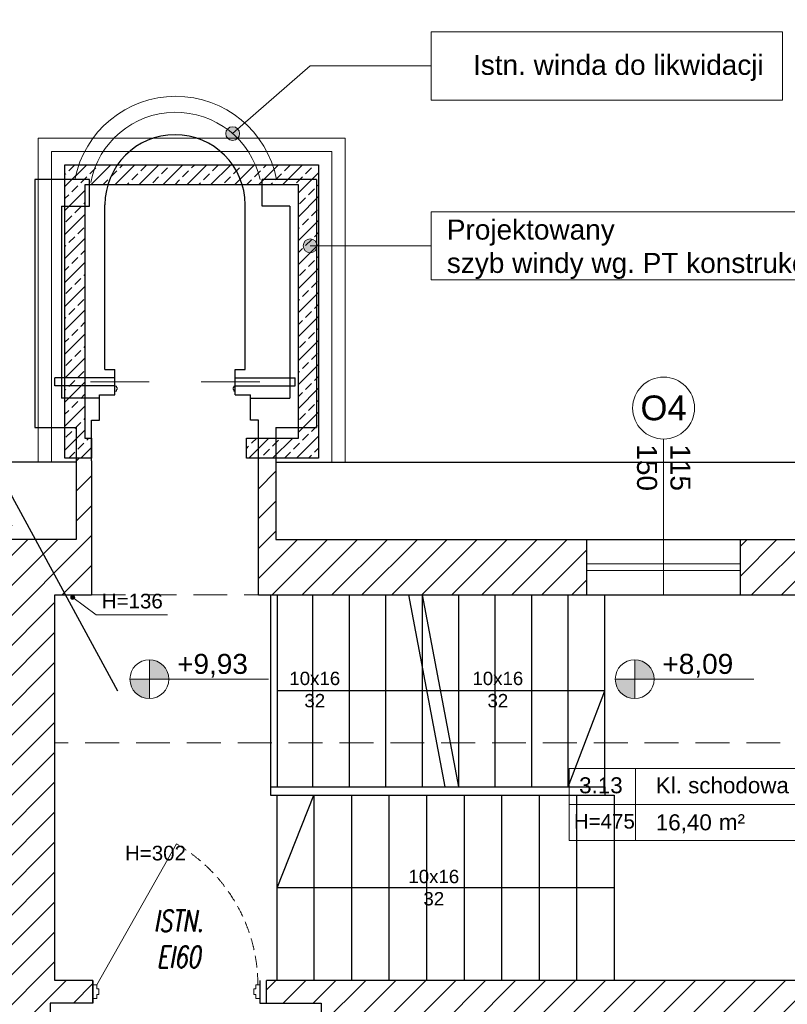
# Model space of a CAD drawing. Header units: millimetres. Extents: x 26866 to 1024070, y -428191 to 408885.
# Tile 34 of 248: x 190201 to 195951, y 257530 to 264911. Entities that reach past the tile are written whole.
import ezdxf

# ---------------------------------------------------------------- set-up
doc = ezdxf.new("R2010")
doc.units = ezdxf.units.MM
doc.header["$LTSCALE"] = 2
doc.linetypes.add('HIDDEN', pattern=[9.525, 6.35, -3.175])
doc.linetypes.add('HIDDENX2', pattern=[19.05, 12.7, -6.35])
for name, color, linetype, lineweight in [('0_OPIS', 7, 'Continuous', 13), ('3DPLAN_A_DRZWI', 173, 'Continuous', 5), ('3DPLAN_A_OKNA', 153, 'Continuous', 5), ('3DPLAN_A_TABELKA POMIESZCZEŃ', 7, 'Continuous', 0), ('3DPLAN_A_WYSOKOŚCI ZMIANA', 144, 'HIDDENX2', 5), ('A_IZOLACJA', 3, 'Continuous', 0), ('A_SC_WID_DETALE', 251, 'Continuous', 0), ('A_STOL_OPIS', 55, 'Continuous', 5), ('A_TXT', 7, 'Continuous', 0), ('A_WYM_KOT', 161, 'Continuous', 0), ('A_ZESTAWIENIE STOLARKI', 3, 'Continuous', 15), ('Opisy', 7, 'Continuous', 13)]:
    doc.layers.add(name, color=color, linetype=linetype, lineweight=lineweight)
for name, color, linetype in [('3DPLAN_A_KRESKOWANIE 1', 253, 'Continuous'), ('3DPLAN_A_OPIS', 8, 'Continuous'), ('3DPLAN_A_POMIESZCZENIE NUMER', 100, 'Continuous'), ('3DPLAN_K_DZIAŁOWA NISKIE', 134, 'Continuous'), ('3DPLAN_K_NOŚNA', 7, 'Continuous'), ('3DPLAN_K_OBRYS', 243, 'Continuous'), ('3DPLAN_K_OBRYS WIDOK', 242, 'Continuous'), ('A_POMIESZCZENIE OPIS', 100, 'Continuous'), ('A_SCHODY', 6, 'Continuous')]:
    doc.layers.add(name, color=color, linetype=linetype)
doc.styles.add('ARIAL', font='arial.ttf')
doc.styles.add('J-ROMANS', font='ROMANS.SHX', dxfattribs={"width": 0.7, "oblique": 10})
doc.styles.add('TABEL1', font='txt')
doc.linetypes.add('GRADZINOWANIE', pattern='A,0.00254,-2.54,[134,ltypeshp.shx,S=2.54,R=0,X=-2.54,Y=0],-5.08,[134,ltypeshp.shx,S=2.54,R=180,X=2.54,Y=0],-2.54', length=10.16254)
pattern_1 = [(45, (29206.918, -39107.05), (-11.22532, 11.22532), [])]

# ---------------------------------------------------------------- blocks, each defined once
blk = doc.blocks.new('D PRZESÓWNE 2X')
at = {"layer": '3DPLAN_A_DRZWI', "lineweight": 20}
for p, q in [((-20.48, 3.67), (28.36, 3.67)), ((120.48, 3.67), (71.64, 3.67))]:
    blk.add_line(p, q, dxfattribs=at)
at = {"layer": '3DPLAN_A_DRZWI'}
for points in [[(0, 0), (1.16, 0), (1.16, -1.16), (1.74, -1.16), (1.74, -2.91), (1.16, -2.91), (1.16, -4.07), (0, -4.07), (0, 0)], [(100, 0), (98.84, 0), (98.84, -1.16), (98.26, -1.16), (98.26, -2.91), (98.84, -2.91), (98.84, -4.07), (100, -4.07), (100, 0)]]:
    blk.add_lwpolyline(points, dxfattribs=at)
blk = doc.blocks.new('tabelka dla tp')
at = {"layer": '3DPLAN_A_TABELKA POMIESZCZEŃ'}
for p, q in [((49.7, 54), (49.7, 0)), ((0, 27), (243.13, 27))]:
    blk.add_line(p, q, dxfattribs=at)
blk.add_lwpolyline([(0, 54), (243.13, 54), (243.13, 0), (0, 0)], close=True, dxfattribs=at)
at = {"layer": '3DPLAN_A_POMIESZCZENIE NUMER', "color": 7, "style": 'ARIAL'}
blk.add_attdef('NUMER', (2.23, 35.39), '', height=12, dxfattribs=at)
at = {"layer": 'A_POMIESZCZENIE OPIS', "insert": (112.2, 19.75), "char_height": 12, "width": 36.4122, "attachment_point": 1, "style": 'ARIAL'}
blk.add_mtext('{\\C7;m²}', dxfattribs=at)
at = {"layer": 'A_POMIESZCZENIE OPIS', "color": 7, "style": 'ARIAL'}
for tag, p in [('NAZWA', (51.73, 35.39)), ('POWIERZCHNIA', (51.06, 7.24))]:
    blk.add_attdef(tag, p, '', height=12, dxfattribs=at)
blk = doc.blocks.new('D 90')
at = {"layer": '3DPLAN_A_DRZWI', "lineweight": 20}
blk.add_line((2.09, 3.66), (45, 79.79), dxfattribs=at)
at = {"layer": '3DPLAN_A_DRZWI'}
for points in [[(0, 3.66), (2.09, 3.66), (2.09, 1.57), (3.14, 1.57), (3.14, -1.57), (2.09, -1.57), (2.09, -3.66), (0, -3.66), (0, 3.66)], [(90, 3.66), (87.91, 3.66), (87.91, 1.57), (86.86, 1.57), (86.86, -1.57), (87.91, -1.57), (87.91, -3.66), (90, -3.66), (90, 3.66)]]:
    blk.add_lwpolyline(points, dxfattribs=at)
at = {"layer": '3DPLAN_A_DRZWI', "linetype": 'HIDDEN', "ltscale": 0.5}
blk.add_arc((1.03, 3.65), 87.92, 0.0056, 59.9944, dxfattribs=at)
blk = doc.blocks.new('III pietrooosoo')
at = {"layer": '3DPLAN_A_KRESKOWANIE 1'}
h = blk.add_hatch(dxfattribs=at)
h.set_pattern_fill('ANSI31', color=256, scale=5, style=0)
h.set_pattern_definition(pattern_1)
h.paths.add_polyline_path([(26781.49, -39163.58), (26781.49, -38938.58), (26746.49, -38938.58), (26746.49, -39163.58)])
h.paths.add_polyline_path([(26746.49, -39423.63), (26776.05, -39423.63), (26776.05, -39388.27), (26746.49, -39388.27)])
h.paths.add_polyline_path([(26746.49, -38938.58), (26781.49, -38938.58), (26781.49, -39163.58), (26746.49, -39163.58)])
h.paths.add_polyline_path([(27368.97, -39343.08), (27368.97, -39410.08), (27375.97, -39410.08), (27375.97, -39403.08), (27410.97, -39403.08), (27410.97, -39383.75), (27409.39, -39383.75), (27410, -39383.99, -0.310329), (27410.42, -39384.6), (27410.42, -39387.03, -0.216272), (27410.19, -39387.52), (27409.53, -39388.03, -0.076898), (27409.35, -39388.12, 0.840818), (27409.47, -39388.8), (27410.15, -39388.8), (27410.15, -39388.95), (27409.47, -39388.95, -0.840818), (27409.3, -39387.98, 0.076898), (27409.44, -39387.91), (27410.1, -39387.4, 0.216272), (27410.27, -39387.03), (27410.27, -39384.6, 0.310329), (27409.95, -39384.13), (27408.97, -39383.75), (27408.97, -39315.95), (27410.97, -39315.95), (27410.97, -39109.08), (27396.97, -39109.08), (27396.97, -39304.08), (27326.97, -39304.08), (27326.97, -39321.08), (26829.97, -39321.08), (26829.97, -39251.08), (26809.49, -39251.08), (26809.49, -39321.08), (26781.49, -39321.08), (26781.49, -39387.08), (26810.97, -39387.08), (26810.97, -39343.08)])
h.paths.add_polyline_path([(28444.97, -38740.08), (28444.97, -38698.58), (28212, -38698.58), (28212, -38637.58), (28198.97, -38637.58), (28198.97, -38740.08)])
h.paths.add_polyline_path([(28624.46, -38658.58), (28601.97, -38658.58), (28601.97, -38698.58), (28559.97, -38698.58), (28559.97, -38740.08), (28624.46, -38740.08)])
h.paths.add_polyline_path([(28627.97, -38870.19), (28674.81, -38870.19), (28674.81, -38878.08), (28689.97, -38878.08), (28689.97, -38734.08), (28772.97, -38734.08), (28772.97, -38698.58), (28726.97, -38698.58), (28726.97, -38658.58), (28624.46, -38658.58), (28624.46, -38740.08), (28627.97, -38740.08)])
h.paths.add_polyline_path([(28674.81, -38878.08), (28674.81, -38870.19), (28627.97, -38870.19), (28627.97, -38897.19), (28648.97, -38897.19), (28648.97, -38878.08)])
h.paths.add_polyline_path([(28627.97, -38897.19), (28627.97, -38924.19), (28648.97, -38924.19), (28648.97, -38897.19)])
h.paths.add_polyline_path([(28648.97, -38924.19), (28627.97, -38924.19), (28627.97, -39029.08), (28204.97, -39029.08), (28204.97, -39046.08), (28245.97, -39046.08), (28245.97, -39098.08), (28618.97, -39098.08), (28618.97, -39148.34), (28648.97, -39148.34)])
h.paths.add_polyline_path([(28769.97, -39380.08), (28769.97, -39352.58), (28654.97, -39352.58), (28654.97, -39295.58), (28648.97, -39295.58), (28648.97, -39268.08), (28618.97, -39268.08), (28618.97, -39305.08), (28602.97, -39305.08), (28602.97, -39390.58), (28908.97, -39390.58), (28908.97, -39380.08)])
h.paths.add_polyline_path([(29254.97, -39636.08), (29254.97, -39479.08), (29253.97, -39456.08), (29253.97, -39299.08), (29205.97, -39299.08), (29205.97, -39365.08), (29137.97, -39365.08), (29137.97, -39390.58), (29242.97, -39390.58), (29242.97, -39525.58), (29129.97, -39525.58), (29129.97, -39588.58), (28896.97, -39588.58), (28896.97, -39613.08), (29204.97, -39613.08), (29204.97, -39636.08)])
h.paths.add_polyline_path([(28675.97, -39613.08), (28675.97, -39693.93), (28641.97, -39693.93), (28641.97, -39636.08), (28614.97, -39636.08), (28614.97, -39598.08), (28602.97, -39598.08), (28602.97, -39526.58), (28766.97, -39526.58), (28766.97, -39613.08)])
h.paths.add_polyline_path([(28575.62, -39665.5), (28722.88, -39665.5), (28722.88, -39699.91), (28575.62, -39699.91)], flags=9)
h.paths.add_polyline_path([(28641.97, -39693.93), (28641.97, -39906.08), (28675.97, -39906.08), (28675.97, -39693.93)])
h.paths.add_polyline_path([(29060.97, -38734.08), (29060.97, -38698.58), (28887.97, -38698.58), (28887.97, -38734.08)])
h.paths.add_polyline_path([(29348.97, -38734.08), (29348.97, -38698.58), (29324.97, -38698.58), (29324.97, -38658.58), (29199.97, -38658.58), (29199.97, -38698.58), (29175.97, -38698.58), (29175.97, -38734.08)])
h.paths.add_polyline_path([(29636.97, -38698.58), (29463.97, -38698.58), (29463.97, -38734.08), (29636.97, -38734.08)])
h.paths.add_polyline_path([(29924.97, -38734.08), (29924.97, -38698.58), (29901.97, -38698.58), (29901.97, -38658.58), (29776.97, -38658.58), (29776.97, -38698.58), (29751.97, -38698.58), (29751.97, -38734.08)])
h.paths.add_polyline_path([(30039.97, -38734.08), (30234.97, -38734.08), (30234.97, -38698.58), (30039.97, -38698.58)])
h.paths.add_polyline_path([(30524.97, -38734.08), (30524.97, -38698.58), (30502.97, -38698.58), (30502.97, -38658.58), (30377.97, -38658.58), (30377.97, -38698.58), (30349.97, -38698.58), (30349.97, -38734.08)])
h.paths.add_polyline_path([(30834.97, -38734.08), (30834.97, -38698.58), (30641.97, -38698.58), (30641.97, -38734.08)])
h.paths.add_polyline_path([(31048.97, -38768.58), (31550.97, -38768.58), (31550.97, -38841.08), (31594.97, -38841.08), (31594.97, -38734.08), (31625.97, -38734.08), (31625.97, -38698.58), (31098.97, -38698.58), (31098.97, -38658.58), (30973.97, -38658.58), (30973.97, -38698.58), (30948.97, -38698.58), (30948.97, -38734.08), (31048.97, -38734.08)])
h.paths.add_polyline_path([(31550.97, -39073.08), (31594.97, -39073.08), (31594.97, -39018.08), (31550.97, -39018.08)])
h.paths.add_polyline_path([(31550.97, -39378.08), (31594.97, -39378.08), (31594.97, -39250.08), (31550.97, -39250.08)])
h.paths.add_polyline_path([(31594.97, -39684.08), (31594.97, -39554.08), (31550.97, -39554.08), (31550.97, -39684.08)])
h.paths.add_polyline_path([(31594.97, -39915.08), (31594.97, -39860.08), (31550.97, -39860.08), (31550.97, -39915.08)])
h.paths.add_polyline_path([(31550.97, -40194.08), (30944.97, -40194.08), (30944.97, -40267.58), (30973.97, -40267.58), (30973.97, -40307.58), (31098.97, -40307.58), (31098.97, -40267.58), (31625.97, -40267.58), (31625.97, -40194.08), (31594.97, -40194.08), (31594.97, -40092.08), (31550.97, -40092.08), (31550.97, -40194.08)], is_closed=False)
h.paths.add_polyline_path([(30637.97, -40267.58), (30830.97, -40267.58), (30830.97, -40194.08), (30637.97, -40194.08)])
h.paths.add_polyline_path([(30345.97, -40194.08), (30345.97, -40267.58), (30369.97, -40267.58), (30369.97, -40307.58), (30494.97, -40307.58), (30494.97, -40267.58), (30520.97, -40267.58), (30520.97, -40194.08)])
h.paths.add_polyline_path([(30035.97, -40267.58), (30230.97, -40267.58), (30230.97, -40194.08), (30035.97, -40194.08)])
h.paths.add_polyline_path([(29775.97, -40161.08), (29762.97, -40161.08), (29762.97, -40198.08), (29741.97, -40198.08), (29741.97, -40267.58), (29768.97, -40267.58), (29768.97, -40307.58), (29893.97, -40307.58), (29893.97, -40267.58), (29920.97, -40267.58), (29920.97, -40194.08), (29775.97, -40194.08)])
h.paths.add_polyline_path([(29431.97, -40198.08), (29431.97, -40267.58), (29626.97, -40267.58), (29626.97, -40198.08)])
h.paths.add_polyline_path([(29140.97, -40198.08), (29140.97, -40267.58), (29161.97, -40267.58), (29161.97, -40307.58), (29286.97, -40307.58), (29286.97, -40267.58), (29316.97, -40267.58), (29316.97, -40198.08)])
h.paths.add_polyline_path([(28831.97, -40198.08), (28831.97, -40267.58), (29025.97, -40267.58), (29025.97, -40198.08)])
h.paths.add_polyline_path([(28541.97, -40267.58), (28570.97, -40267.58), (28570.97, -40307.58), (28695.97, -40307.58), (28695.97, -40267.58), (28716.97, -40267.58), (28716.97, -40198.08), (28597.43, -40198.08), (28597.12, -40198.34, -2.544085), (28595.08, -40198.08), (28541.97, -40198.08)])
h.paths.add_polyline_path([(28229.97, -40267.58), (28426.97, -40267.58), (28426.97, -40198.08), (28229.97, -40198.08)])
h.paths.add_polyline_path([(28026.62, -40155.72), (28026.62, -40307.58), (28070.97, -40307.58), (28070.97, -40267.58), (28114.97, -40267.58), (28114.97, -40198.08), (28037.97, -40198.08), (28037.97, -40155.72)])
h.paths.add_polyline_path([(28026.62, -40155.72), (27981.97, -40155.72), (27981.97, -40201.08), (27901.97, -40201.08), (27901.97, -40267.58), (27945.97, -40267.58), (27945.97, -40307.58), (28026.62, -40307.58)])
h.paths.add_polyline_path([(27916.97, -39798.79), (27920.06, -39798.79), (27920.06, -39852.79), (27916.97, -39852.79), (27916.97, -39912.08), (27981.97, -39912.08), (27981.97, -40155.72), (28026.62, -40155.72), (28026.62, -39747.08), (27916.97, -39747.08)])
h.paths.add_polyline_path([(28037.97, -39913.08), (28091.97, -39913.08), (28091.97, -39758.08), (28037.97, -39758.08), (28037.97, -39747.08), (28026.62, -39747.08), (28026.62, -40155.72), (28037.97, -40155.72)])
h.paths.add_polyline_path([(27950.97, -39566.08), (27950.97, -39590.08), (27956.97, -39590.08), (27956.97, -39657.08), (28026.62, -39657.08), (28026.62, -39566.08)])
h.paths.add_polyline_path([(28161.97, -39588.08), (28044.97, -39588.08), (28044.97, -39598.08), (28161.97, -39598.08)])
h.paths.add_polyline_path([(27590.97, -40201.08), (27590.97, -40267.58), (27726.97, -40267.58), (27726.97, -40201.08)])
h.paths.add_polyline_path([(26781.49, -40201.08), (26781.49, -40267.58), (27231.97, -40267.58), (27231.97, -40307.58), (27356.97, -40307.58), (27356.97, -40267.58), (27415.97, -40267.58), (27415.97, -40201.08)])
h.paths.add_polyline_path([(26809.49, -40155.72), (26809.49, -40201.08), (26864.97, -40201.08), (26864.97, -40155.72)])
h.paths.add_polyline_path([(26809.49, -40088.08), (26809.49, -40155.72), (26864.97, -40155.72), (26864.97, -40088.08)])
h.paths.add_polyline_path([(26809.49, -40085.08), (26809.49, -40088.08), (26864.97, -40088.08), (26864.97, -40085.08)])
h.paths.add_polyline_path([(26809.49, -39863.08), (26809.49, -39910.08), (26864.97, -39910.08), (26864.97, -39863.08)])
h.paths.add_polyline_path([(27408.97, -39315.57), (27408.97, -39313.41), (27410.97, -39313.49), (27409.05, -39313.49), (27409.05, -39315.49), (27410.97, -39315.57)], flags=16)
h.paths.add_polyline_path([(28819.95, -39558.91), (28843.99, -39558.91), (28843.99, -39578.91), (28819.95, -39578.91)], flags=24)
h.paths.add_polyline_path([(28614.3, -39470.41), (28614.3, -39446.75), (28634.3, -39446.75), (28634.3, -39470.41)], flags=24)
h.paths.add_polyline_path([(28699.15, -39459.32), (28892.58, -39459.32), (28892.58, -39432.32), (28699.15, -39432.32)])
h.paths.add_polyline_path([(28699.15, -39486.32), (28892.58, -39486.32), (28892.58, -39459.32), (28699.15, -39459.32)])
h.paths.add_polyline_path([(28699.15, -39432.32), (28892.58, -39432.32), (28892.58, -39486.32), (28699.15, -39486.32)])
h.paths.add_polyline_path([(31282.92, -38730.77), (31332.19, -38730.77), (31332.19, -38753), (31282.92, -38753)], flags=24)
h.paths.add_polyline_path([(31048.16, -38730.77), (31088.89, -38730.77), (31088.89, -38753), (31048.16, -38753)], flags=24)
h.paths.add_polyline_path([(31265.16, -38739.9, 1), (31262.75, -38738.09, 1)], flags=16)
h.paths.add_polyline_path([(28712.1, -39463.64), (28749.15, -39463.64), (28749.15, -39484.06), (28712.1, -39484.06)], flags=8)
h.paths.add_polyline_path([(28712.64, -39435.93), (28779.46, -39435.93), (28779.46, -39457.46), (28712.64, -39457.46)], flags=8)
h.paths.add_polyline_path([(28654.68, -39435.89), (28689.53, -39435.89), (28689.53, -39454.15), (28654.68, -39454.15)], flags=8)
h.paths.add_polyline_path([(28758.66, -39460.57), (28782.82, -39460.57), (28782.82, -39484.57), (28758.66, -39484.57)], flags=8)
h.paths.add_polyline_path([(28699.15, -39460.89), (28699.15, -39483.13), (28699.62, -39483.13), (28699.62, -39460.89)], flags=8)
h = blk.add_hatch(dxfattribs=at)
h.set_pattern_fill('ANSI31', color=256, scale=5, style=0)
h.set_pattern_definition(pattern_1)
h.paths.add_polyline_path([(27439.97, -38698.58), (27418.47, -38698.58), (27418.47, -38658.58), (27293.47, -38658.58), (27293.47, -38698.58), (26781.49, -38698.58), (26781.49, -38742.08), (26809.49, -38742.08), (26809.49, -38851.08), (26829.97, -38851.08), (26829.97, -38742.08), (26950.25, -38742.08, -0.109169), (26950.9, -38742.08), (27348.97, -38742.08), (27348.97, -38942.08), (27396.97, -38942.08), (27396.97, -39006.08), (27410.97, -39006.08), (27410.97, -38745.08), (27439.97, -38745.08), (27439.97, -38698.58)], is_closed=False)
h.paths.add_polyline_path([(26809.49, -39026.08), (26809.49, -39076.08), (26829.97, -39076.08), (26829.97, -39026.08), (26809.49, -39026.08)], is_closed=False)
h.paths.add_polyline_path([(27591.99, -38748.08), (27747.96, -38748.08), (27747.96, -38698.58), (27559.97, -38698.58), (27559.97, -38788.08), (27572.96, -38788.08), (27572.96, -38748.08), (27590.28, -38748.08, -0.310233), (27591.99, -38748.08)], is_closed=False)
h.paths.add_polyline_path([(27907.97, -39185.08), (27907.97, -39301.08), (27866.97, -39301.08), (27866.97, -39402.08), (27779.73, -39402.08), (27779.73, -39413.08), (28026.62, -39413.08), (28026.62, -38698.58), (28014.47, -38698.58), (28014.47, -38658.58), (27889.47, -38658.58), (27889.47, -38698.58), (27862.96, -38698.58), (27862.96, -38748.08), (27900.96, -38748.08), (27900.96, -38901.08), (27948.96, -38901.08), (27948.96, -39175.08), (27593.96, -39175.08), (27593.96, -39157.08), (27572.96, -39157.08), (27572.96, -39151.08), (27559.97, -39151.08), (27559.97, -39198.08), (27575.97, -39198.08), (27575.97, -39185.08), (27907.97, -39185.08)], is_closed=False)
h.paths.add_polyline_path([(28073.97, -38740.08), (28073.97, -38637.58), (28062.49, -38637.58), (28062.49, -38698.58), (28026.62, -38698.58), (28026.62, -39413.08), (28068.97, -39413.08), (28068.97, -39162.08), (28042.97, -39162.08), (28042.97, -39046.08), (28074.97, -39046.08), (28074.97, -39029.08), (28046.47, -39029.08), (28046.47, -38740.08), (28073.97, -38740.08)], is_closed=False)
at = {"layer": '3DPLAN_A_TABELKA POMIESZCZEŃ', "ltscale": 0.5}
blk.add_hatch(color=7, dxfattribs=at).paths.add_polyline_path([(28061.36, -38741.93, 13.985421), (28061.3, -38742.35, 0.071503)])
at = {"layer": 'A_SC_WID_DETALE', "ltscale": 0.5}
h = blk.add_hatch(dxfattribs=at)
h.set_pattern_fill('ANSI33', color=256, scale=2)
h.set_pattern_definition([(45, (23374.091, -50243.932), (-8.980256, 8.980256), []), (45, (23383.071, -50243.932), (-8.980256, 8.980256), [6.35, -3.175])])
h.paths.add_polyline_path([(28053.99, -38417.58), (28053.99, -38637.58), (28073.99, -38637.58), (28073.99, -38622.58), (28068.99, -38622.58), (28068.99, -38432.58), (28228.99, -38432.58), (28228.99, -38622.58), (28189.99, -38622.58), (28189.99, -38637.58), (28243.99, -38637.58), (28243.99, -38417.58), (28053.99, -38417.58)], is_closed=False)
at = {"layer": 'A_WYM_KOT'}
h = blk.add_hatch(color=256, dxfattribs=at)
h.dxf.hatch_style = 1
h.paths.add_polyline_path([(28117.26, -38803.25), (28102.7, -38803.25, 0.414214), (28117.26, -38817.81), (28117.26, -38803.25)], is_closed=False)
h.paths.add_polyline_path([(28117.26, -38803.25), (28131.82, -38803.25, 0.143872), (28129.51, -38795.37), (28117.26, -38795.37), (28117.26, -38803.25)], is_closed=False)
h.paths.add_polyline_path([(28117.26, -38788.69), (28117.26, -38795.37), (28129.51, -38795.37, 0.255137), (28117.26, -38788.69)], is_closed=False)
h = blk.add_hatch(color=256, dxfattribs=at)
h.dxf.hatch_style = 1
h.paths.add_polyline_path([(28480.84, -38803.25), (28466.28, -38803.25, 0.414214), (28480.84, -38817.81), (28480.84, -38803.25)], is_closed=False)
h.paths.add_polyline_path([(28480.84, -38803.25), (28495.4, -38803.25, 0.143872), (28493.08, -38795.37), (28480.84, -38795.37), (28480.84, -38803.25)], is_closed=False)
h.paths.add_polyline_path([(28480.84, -38788.69), (28480.84, -38795.37), (28493.08, -38795.37, 0.255137), (28480.84, -38788.69)], is_closed=False)
at = {"layer": 'Opisy', "ltscale": 0.5, "transparency": 33554687}
h = blk.add_hatch(color=256, dxfattribs=at)
h.dxf.hatch_style = 1
h.paths.add_polyline_path([(28178.06, -38399.2), (28178.06, -38389.3, 0.73336)])
h.paths.add_polyline_path([(28178.06, -38389.3), (28178.06, -38399.2, 0.076465), (28179.62, -38399.44, 1.165591)])
h = blk.add_hatch(color=256, dxfattribs=at)
h.dxf.hatch_style = 1
h.paths.add_polyline_path([(28236.12, -38483.31), (28236.12, -38473.41, 0.73336)])
h.paths.add_polyline_path([(28236.12, -38473.41), (28236.12, -38483.31, 0.076465), (28237.68, -38483.55, 1.165591)])
at = {"layer": '3DPLAN_A_OKNA'}
for p, q in [((28444.97, -38716.83), (28559.97, -38716.83)), ((28444.97, -38721.83), (28559.97, -38721.83))]:
    blk.add_line(p, q, dxfattribs=at)
for radius, start in [(76.9, 10.94609), (64.9, 13.00262)]:
    blk.add_arc((28136.99, -38443.18), radius, start, 169.05391, dxfattribs=at)
at = {"layer": '3DPLAN_A_OPIS', "color": 1, "lineweight": 30}
blk.add_lwpolyline([(28073.99, -38622.58), (28073.99, -38637.58), (28053.99, -38637.58), (28053.99, -38417.58), (28243.99, -38417.58), (28243.99, -38637.58), (28189.99, -38637.58), (28189.99, -38622.58), (28228.99, -38622.58), (28228.99, -38432.58), (28068.99, -38432.58), (28068.99, -38622.58)], close=True, dxfattribs=at)
at = {"layer": '3DPLAN_A_TABELKA POMIESZCZEŃ', "color": 7, "ltscale": 0.5}
for p, q in [((28059.85, -38741.93), (28077.25, -38755.01)), ((28077.25, -38755.01), (28130.85, -38755.01))]:
    blk.add_line(p, q, dxfattribs=at)
blk.add_circle((28059.85, -38741.93), 1.51, dxfattribs=at)
at = {"layer": '3DPLAN_A_WYSOKOŚCI ZMIANA'}
for p, q in [((28073.97, -38740.08), (28198.97, -38740.08)), ((28627.97, -38851.08), (28046.47, -38851.08))]:
    blk.add_line(p, q, dxfattribs=at)
at = {"layer": '3DPLAN_K_DZIAŁOWA NISKIE'}
blk.add_line((28444.97, -38740.08), (28559.97, -38740.08), dxfattribs=at)
at = {"layer": '3DPLAN_K_NOŚNA'}
for p, q in [((28072.31, -38428.58), (28061.49, -38428.58)), ((28072.31, -38448.58), (28072.31, -38428.58)), ((28212.49, -38428.58), (28201.66, -38428.58)), ((28201.66, -38448.58), (28201.66, -38428.58)), ((28051.49, -38448.58), (28072.31, -38448.58)), ((28051.49, -38448.58), (28051.49, -38592.58)), ((28083.97, -38571.08), (28083.97, -38447.58)), ((28188.97, -38571.08), (28188.97, -38447.58)), ((28222.49, -38448.58), (28201.66, -38448.58)), ((28222.49, -38448.58), (28222.49, -38592.58)), ((28083.97, -38571.08), (28091.47, -38571.08)), ((28091.47, -38590.08), (28091.47, -38571.08)), ((28181.47, -38590.08), (28181.47, -38571.08)), ((28181.47, -38571.08), (28188.97, -38571.08)), ((28091.47, -38577.28), (28046.47, -38577.28)), ((28046.47, -38583.28), (28046.47, -38577.28)), ((28181.47, -38577.28), (28226.47, -38577.28)), ((28226.47, -38583.28), (28226.47, -38577.28)), ((28091.47, -38583.28), (28046.47, -38583.28)), ((28181.47, -38583.28), (28226.47, -38583.28)), ((28079.97, -38592.58), (28051.49, -38592.58)), ((28079.97, -38590.08), (28091.47, -38590.08)), ((28079.97, -38609.08), (28079.97, -38590.08)), ((28181.47, -38590.08), (28192.97, -38590.08)), ((28192.97, -38609.08), (28192.97, -38590.08)), ((28192.97, -38592.58), (28222.49, -38592.58)), ((28073.97, -38609.08), (28079.97, -38609.08)), ((28073.97, -38639.58), (28073.97, -38609.08)), ((28198.97, -38609.08), (28192.97, -38609.08)), ((28198.97, -38740.08), (28198.97, -38609.08)), ((28073.97, -38639.58), (28073.97, -38740.08)), ((28444.97, -38740.08), (28444.97, -38698.58)), ((28559.97, -38740.08), (28559.97, -38698.58)), ((28046.47, -39029.08), (28046.47, -38740.08)), ((28046.47, -38740.08), (28073.97, -38740.08)), ((28198.97, -38740.08), (28444.97, -38740.08)), ((28559.97, -38740.08), (28627.97, -38740.08)), ((28074.97, -39029.08), (28046.47, -39029.08)), ((28074.97, -39046.08), (28074.97, -39029.08)), ((28074.97, -39029.08), (28074.97, -39046.08)), ((28199.97, -39029.08), (28199.97, -39046.08)), ((28627.97, -39029.08), (28204.97, -39029.08)), ((28204.97, -39046.08), (28204.97, -39029.08)), ((28042.97, -39046.08), (28042.97, -39162.08)), ((28074.97, -39046.08), (28042.97, -39046.08)), ((28199.97, -39046.08), (28245.97, -39046.08)), ((28245.97, -39046.08), (28245.97, -39098.08))]:
    blk.add_line(p, q, dxfattribs=at)
blk.add_arc((28136.47, -38447.58), 52.5, 0, 180, dxfattribs=at)
at = {"layer": '3DPLAN_K_OBRYS'}
for p, q in [((28061.49, -38428.58), (28031.49, -38428.58)), ((28031.49, -38428.58), (28031.49, -38614.58)), ((28242.49, -38428.58), (28212.49, -38428.58)), ((28242.49, -38428.58), (28242.49, -38614.58)), ((28031.49, -38614.58), (28062.49, -38614.58)), ((28062.49, -38614.58), (28062.49, -38698.58)), ((28212, -38614.58), (28212, -38698.58)), ((28212, -38614.58), (28242.49, -38614.58)), ((28062.49, -38698.58), (28014.47, -38698.58)), ((28212, -38698.58), (28444.97, -38698.58)), ((28559.97, -38698.58), (28601.97, -38698.58))]:
    blk.add_line(p, q, dxfattribs=at)
at = {"layer": '3DPLAN_K_OBRYS WIDOK'}
for p, q in [((28062.49, -38640.58), (26746.49, -38640.58)), ((28212, -38640.58), (31677.49, -38640.58)), ((28444.97, -38698.58), (28559.97, -38698.58))]:
    blk.add_line(p, q, dxfattribs=at)
at = {"layer": 'A_IZOLACJA'}
blk.add_lwpolyline([(28033.99, -38640.58), (28033.99, -38397.58), (28263.99, -38397.58), (28263.99, -38640.58)], dxfattribs=at)
at = {"layer": 'A_IZOLACJA', "linetype": 'GRADZINOWANIE', "lineweight": 0, "ltscale": 0.5}
blk.add_lwpolyline([(28043.99, -38640.58), (28043.99, -38407.58), (28253.99, -38407.58), (28253.99, -38640.58)], dxfattribs=at)
at = {"layer": 'A_SCHODY'}
for p, q in [((28207.9, -38740.08), (28207.9, -38890.08)), ((28212.9, -38740.08), (28212.9, -38884.08)), ((28239.73, -38884.08), (28239.73, -38740.08)), ((28267.07, -38884.08), (28267.07, -38740.08)), ((28294.4, -38884.08), (28294.4, -38740.08)), ((28338.89, -38884.08), (28311.55, -38740.08)), ((28349.06, -38884.08), (28321.73, -38740.08)), ((28321.73, -38884.08), (28321.73, -38740.08)), ((28349.06, -38884.08), (28349.06, -38740.08)), ((28376.4, -38884.08), (28376.4, -38740.08)), ((28403.73, -38884.08), (28403.73, -38740.08)), ((28431.06, -38884.08), (28431.06, -38740.08)), ((28458.4, -38884.08), (28458.4, -38740.08)), ((28458.4, -38812.08), (28212.9, -38812.08)), ((28431.06, -38884.08), (28458.4, -38812.08)), ((28207.9, -38884.08), (28458.4, -38884.08)), ((28458.4, -38884.08), (28458.4, -38890.08)), ((28207.9, -38890.08), (28465.4, -38890.08)), ((28212.9, -39029.08), (28212.9, -38890.08)), ((28212.9, -38959.58), (28240.51, -38890.08)), ((28240.51, -38890.08), (28240.51, -39029.08)), ((28268.62, -38890.08), (28268.62, -39029.08)), ((28296.73, -38890.08), (28296.73, -39029.08)), ((28324.84, -38890.08), (28324.84, -39029.08)), ((28352.95, -38890.08), (28352.95, -39029.08)), ((28381.06, -38890.08), (28381.06, -39029.08)), ((28409.17, -38890.08), (28409.17, -39029.08)), ((28437.29, -38890.08), (28437.29, -39029.08)), ((28465.4, -38890.08), (28465.4, -39029.08)), ((28465.4, -38959.58), (28212.9, -38959.58))]:
    blk.add_line(p, q, dxfattribs=at)
at = {"layer": 'A_STOL_OPIS'}
blk.add_line((28502.47, -38623.22), (28502.47, -38740.08), dxfattribs=at)
at = {"layer": 'A_TXT', "color": 1, "lineweight": 30}
blk.add_line((27819.99, -38308.86), (28093.48, -38812.08), dxfattribs=at)
at = {"layer": 'A_WYM_KOT'}
for p, q in [((28117.26, -38788.69), (28117.26, -38817.81)), ((28480.84, -38788.69), (28480.84, -38817.81)), ((28131.82, -38803.25), (28102.7, -38803.25)), ((28206.59, -38803.25), (28131.82, -38803.25)), ((28495.4, -38803.25), (28466.28, -38803.25)), ((28570.17, -38803.25), (28495.4, -38803.25))]:
    blk.add_line(p, q, dxfattribs=at)
for centre in [(28117.26, -38803.25), (28480.84, -38803.25)]:
    blk.add_circle(centre, 14.56, dxfattribs=at)
at = {"layer": 'A_ZESTAWIENIE STOLARKI', "ltscale": 0.25}
blk.add_circle((28502.47, -38600), 23.22, dxfattribs=at)
at = {"layer": 'Opisy', "ltscale": 0.5}
for p, q in [((28179.62, -38394.25), (28237.68, -38343.57)), ((28328.39, -38343.57), (28237.68, -38343.57)), ((28328.39, -38478.36), (28237.68, -38478.36))]:
    blk.add_line(p, q, dxfattribs=at)
for points in [[(28328.39, -38369.08), (28591.45, -38369.08), (28591.45, -38318.06), (28328.39, -38318.06)], [(28328.39, -38503.86), (28622.48, -38503.86), (28622.48, -38452.85), (28328.39, -38452.85)]]:
    blk.add_lwpolyline(points, close=True, dxfattribs=at)
for centre in [(28179.62, -38394.25), (28237.68, -38478.36)]:
    blk.add_circle(centre, 5.19, dxfattribs=at)
at = {"layer": '3DPLAN_A_DRZWI', "xscale": 0.9, "yscale": 0.9, "zscale": 0.9}
blk.add_blockref('D PRZESÓWNE 2X', (28091.47, -38583.58), dxfattribs=at)
at = {"layer": '3DPLAN_A_DRZWI', "xscale": 1.388888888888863, "yscale": 1.388888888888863, "zscale": 1.388888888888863, "rotation": 359.9999716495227}
blk.add_blockref('D 90', (28074.97, -39037.58), dxfattribs=at)
at = {"layer": '3DPLAN_A_TABELKA POMIESZCZEŃ', "ltscale": 0.5}
ref = blk.add_blockref('tabelka dla tp', (28431.68, -38924.19), dxfattribs=at)
ref.add_attrib('NUMER', '3.13', (28439.2, -38888.8), dxfattribs={"layer": '3DPLAN_A_POMIESZCZENIE NUMER', "color": 0, "height": 12, "style": 'ARIAL'})
ref.add_attrib('NAZWA', 'Kl. schodowa', (28496.63, -38888.8), dxfattribs={"layer": 'A_POMIESZCZENIE OPIS', "color": 0, "height": 12, "style": 'ARIAL'})
ref.add_attrib('POWIERZCHNIA', '16,40', (28496.63, -38916.55), dxfattribs={"layer": 'A_POMIESZCZENIE OPIS', "color": 0, "height": 12, "style": 'ARIAL'})
at = {"layer": '3DPLAN_A_OPIS', "color": 1, "lineweight": 30, "style": 'ARIAL'}
blk.add_attdef('31,21M2', (31149.87, -39031.42), '', height=12, dxfattribs=at)
at = {"layer": '3DPLAN_A_TABELKA POMIESZCZEŃ', "color": 7, "ltscale": 0.5, "char_height": 11, "width": 59.2068, "attachment_point": 1, "style": 'ARIAL'}
for s, insert in [('H=136', (28081.57, -38739.2)), ('H=475', (28435.23, -38904.26)), ('H=302', (28098.96, -38928.12))]:
    blk.add_mtext(s, dxfattribs=dict(at, insert=insert))
at = {"layer": '3DPLAN_A_TABELKA POMIESZCZEŃ', "ltscale": 0.5, "style": 'ARIAL'}
blk.add_attdef('REJESTRACJA', (28148.53, -39789.87), '', height=12, dxfattribs=at)
at = {"layer": 'A_STOL_OPIS', "ltscale": 0.2, "insert": (28502.47, -38644.7), "char_height": 15, "attachment_point": 5, "rotation": 270, "style": 'TABEL1'}
blk.add_mtext_dynamic_manual_height_columns('\\pxqc;{\\fArial|b0|i0|c238|p34;115\\P150}', width=72.9007, gutter_width=100, heights=[0], dxfattribs=at)
at = {"layer": 'A_TXT', "color": 1, "lineweight": 30, "insert": (28139.18, -38997.92), "char_height": 16.2, "width": 31.0131, "attachment_point": 5, "style": 'J-ROMANS'}
blk.add_mtext('ISTN.\\PEI60', dxfattribs=at)
at = {"layer": 'A_WYM_KOT', "ltscale": 0.2, "char_height": 15, "attachment_point": 1, "style": 'TABEL1'}
for s, insert in [('{\\fArial|b0|i0|c238|p34;+9,93}', (28138.04, -38784.29)), ('{\\fArial|b0|i0|c238|p34;+8,09}', (28501.61, -38784.29))]:
    blk.add_mtext_dynamic_manual_height_columns(s, width=72.9007, gutter_width=100, heights=[17.78], dxfattribs=dict(at, insert=insert))
at = {"layer": 'A_ZESTAWIENIE STOLARKI', "ltscale": 0.2, "insert": (28502.47, -38600), "char_height": 18.59, "attachment_point": 5, "style": 'TABEL1'}
blk.add_mtext_dynamic_manual_height_columns('{\\fArial|b0|i0|c238|p34;O4}', width=72.9007, gutter_width=100, heights=[0], dxfattribs=at)
at = {"layer": 'Opisy', "ltscale": 0.5, "style": 'ARIAL'}
for s, insert, char_height, width, attachment_point in [('Istn. winda do likwidacji', (28359.7, -38335.24), 15, 685.9992, 1), ('Projektowany\\Pszyb windy wg. PT konstrukcji', (28340.1, -38458.71), 15, 685.9992, 1), ('\\pxqc;10x16\\P32', (28241.14, -38811.08), 10, 74.3914, 5), ('\\pxqc;10x16\\P32', (28378.28, -38811.08), 10, 74.3914, 5), ('\\pxqc;10x16\\P32', (28330.3, -38959.58), 10, 74.3914, 5)]:
    blk.add_mtext(s, dxfattribs=dict(at, insert=insert, char_height=char_height, width=width, attachment_point=attachment_point))

msp = doc.modelspace()

# ---------------------------------------------------------------- block references
at = {"layer": '0_OPIS', "xscale": 10, "yscale": 10, "zscale": 10}
msp.add_blockref('III pietrooosoo', (-90000, 648000), dxfattribs=at)

doc.saveas('drawing.dxf')
